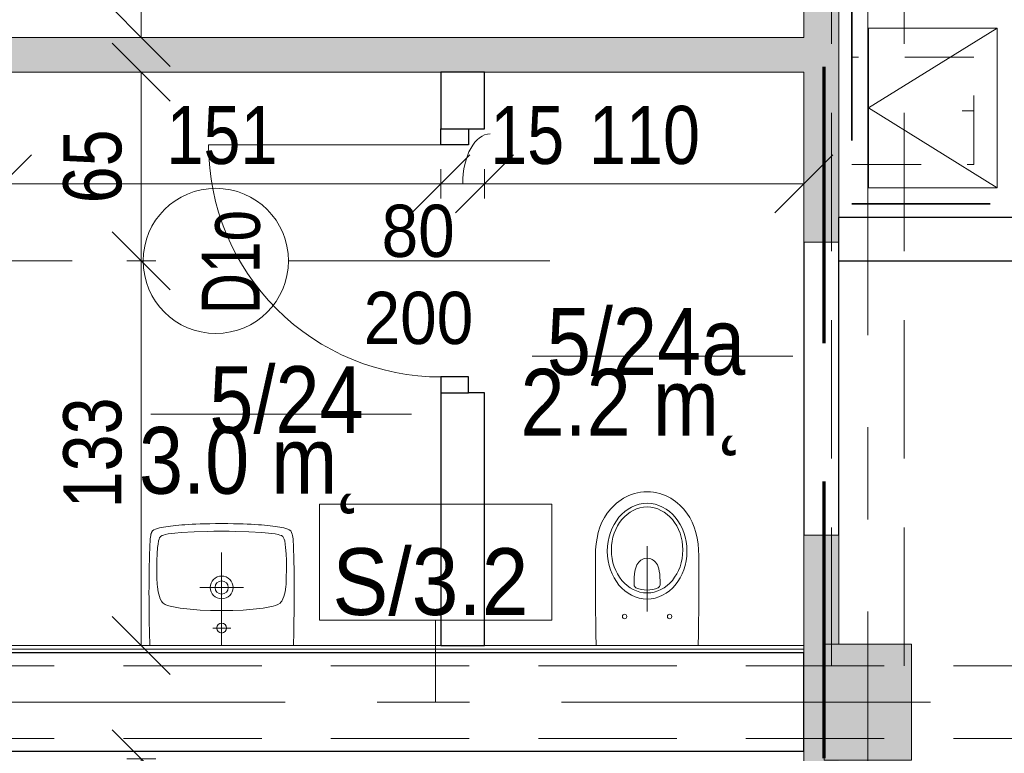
# Model space of a CAD drawing. Header units: centimetres. Extents: x -1631 to 21770, y -8842 to 3590.
# Tile 43 of 87: x -305 to 34, y 391 to 643. Entities that reach past the tile are written whole.
import ezdxf

# ---------------------------------------------------------------- set-up
doc = ezdxf.new("R2010")
doc.units = ezdxf.units.CM
for name, pattern in [('Długa kreska', [142.875, 95.25, -47.625]), ('Hidden', [71.4375, 47.625, -23.8125]), ('Oś', [222.25, 127, -31.75, 31.75, -31.75]), ('Ponad', [39.688, 23.813, -15.875]), ('Ukryte', [71.438, 47.625, -23.813])]:
    doc.linetypes.add(name, pattern=pattern)
for name, color, linetype, lineweight in [('A-ANNO-DIMS', 211, 'Continuous', 13), ('A-ANNO-DIMS-100', 211, 'Continuous', 13), ('A-ANNO-NOTE', 131, 'Continuous', 9), ('A-AREA-IDEN', 2, 'Continuous', 13), ('A-DETL', 90, 'Continuous', 9), ('A-DETL-GENF', 92, 'Continuous', 9), ('A-DETL-HDLN', 90, 'Ukryte', 9), ('A-DETL-MEDM', 33, 'Continuous', 13), ('A-DETL-THIN', 151, 'Continuous', 9), ('A-DOOR', 31, 'Continuous', 13), ('A-FLOR-OVHD', 1, 'Ponad', 9), ('A-WALL', 113, 'Continuous', 13), ('A-WALL-FNSH', 113, 'Continuous', 13), ('A-WALL-IDEN', 211, 'Continuous', 13), ('A-WALL-PATT', 111, 'Continuous', 13), ('P-SANR-FIXT', 6, 'Continuous', 9), ('S-COLS', 52, 'Continuous', 13), ('S-GRID', 1, 'Continuous', 13)]:
    doc.layers.add(name, color=color, linetype=linetype, lineweight=lineweight)
doc.styles.add('Arial', font='arial.ttf', dxfattribs={"width": 0.9, "height": 18})
doc.styles.add('Arial Narrow_5', font='ARIALN.TTF', dxfattribs={"height": 20})
doc.styles.add('Arial_1', font='arial.ttf', dxfattribs={"width": 0.7, "height": 20})
doc.styles.add('Arial_11', font='arial.ttf', dxfattribs={"width": 0.85, "height": 23})
doc.styles.add('Arial_12', font='arial.ttf', dxfattribs={"width": 0.9, "height": 23})
doc.dimstyles.new('Diagonal_1_100__0__wewnętrzne', dxfattribs={"dimscale": 30.48, "dimtxt": 20.468619, "dimasz": 0.656168, "dimexe": 0.164042, "dimexo": 0.0625, "dimgap": 0.032808, "dimtad": 1, "dimdec": 0, "dimdsep": 46, "dimtxsty": 'Arial Narrow_5', "dimblk1": 'OBLIQUE', "dimblk2": 'OBLIQUE', "dimsah": 1, "dimcen": 0.09, "dimazin": 0, "dimtfac": 1, "dimtdec": 4, "dimtix": 1, "dimtmove": 1, "dimatfit": 3, "dimfxl": 0, "dimtvp": 1, "dimtolj": 1, "dimtzin": 0, "dimarcsym": 0})
doc.dimstyles.new('Diagonal_1_100__0__wewnętrzne_1', dxfattribs={"dimscale": 30.48, "dimtxt": 20.468619, "dimasz": 0.656168, "dimexe": 0.164042, "dimexo": 0.0625, "dimgap": 0.032808, "dimtad": 1, "dimdec": 0, "dimdsep": 46, "dimtxsty": 'Arial Narrow_5', "dimblk1": 'OBLIQUE', "dimblk2": 'OBLIQUE', "dimsah": 1, "dimcen": 0.09, "dimazin": 0, "dimtfac": 1, "dimtdec": 4, "dimtix": 1, "dimtmove": 0, "dimatfit": 3, "dimfxl": 0, "dimtvp": 1, "dimtolj": 1, "dimtzin": 0, "dimarcsym": 0})
doc.dimstyles.new('Diagonal_1_100__0__wewnętrzne_2', dxfattribs={"dimscale": 30.48, "dimtxt": 20.468619, "dimasz": 0.656168, "dimexe": 0.164042, "dimexo": 0.0625, "dimgap": 0.032808, "dimtad": 1, "dimdec": 0, "dimdsep": 46, "dimtxsty": 'Arial Narrow_5', "dimblk1": 'OBLIQUE', "dimblk2": 'OBLIQUE', "dimsah": 1, "dimcen": 0.09, "dimazin": 0, "dimtfac": 1, "dimtdec": 4, "dimtix": 1, "dimtmove": 2, "dimatfit": 3, "dimfxl": 0, "dimtvp": 1, "dimtolj": 1, "dimtzin": 0, "dimarcsym": 0})

# ---------------------------------------------------------------- blocks, each defined once
blk = doc.blocks.new('M_Concrete-rengular-Column - 300 x 400mm-1794511-5_piętro III __10_50 m_ - stan projektowany')
at = {"layer": 'S-COLS', "lineweight": 9}
blk.add_hatch(color=254, dxfattribs=at).paths.add_polyline_path([(15, -20), (15, 20), (-15, 20), (-15, -20)], flags=0)
for p, q in [((15, 20), (-15, 20)), ((-15, 20), (-15, -20)), ((15, -20), (15, 20)), ((-15, -20), (15, -20))]:
    blk.add_line(p, q, dxfattribs=at)
blk = doc.blocks.new('DRZWI 1S - automatyczna etykieta - Drzwi 80 _łazienkowe_-2398094-5_piętro III __10_50 m_ - stan projektowany')
at = {"layer": 'A-DETL-GENF'}
for p, q in [((-45.5, 7.5), (-45.5, -2)), ((-40, 7.5), (-45.5, 7.5)), ((-40, -2), (-40, 7.5)), ((45.5, 7.5), (40, 7.5)), ((40, 7.5), (40, -2)), ((45.5, -2), (45.5, 7.5)), ((-45.5, -2), (-40, -2)), ((40, -2), (45.5, -2))]:
    blk.add_line(p, q, dxfattribs=at)
at = {"layer": 'A-DETL-MEDM', "lineweight": 25}
for p, q in [((-40, 7.5), (-45.5, 7.5)), ((-45.5, 7.5), (-45.5, -2)), ((-40, -2), (-40, 7.5)), ((40, -2), (40, 7.5)), ((40, 7.5), (45.5, 7.5)), ((45.5, 7.5), (45.5, -2)), ((-45.5, -2), (-40, -2)), ((45.5, -2), (40, -2))]:
    blk.add_line(p, q, dxfattribs=at)
at = {"layer": 'A-DOOR'}
blk.add_line((40, 7.5), (40, 87.5), dxfattribs=at)
blk.add_arc((40, 7.5), 80, 90, 180, dxfattribs=at)
blk = doc.blocks.new('Miska ustępowa Nova Pro - Type 1-2357339-5_piętro III __10_50 m_ - stan projektowany')
at = {"layer": 'P-SANR-FIXT'}
for p, q in [((7.14, 71.54), (6.17, 71.14)), ((8.15, 71.86), (7.14, 71.54)), ((9.18, 72.13), (8.15, 71.86)), ((10.24, 72.33), (9.18, 72.13)), ((11.35, 72.45), (10.24, 72.33)), ((12.51, 72.5), (11.35, 72.45)), ((13.65, 72.45), (12.51, 72.5)), ((14.76, 72.33), (13.65, 72.45)), ((15.82, 72.13), (14.76, 72.33)), ((16.85, 71.86), (15.82, 72.13)), ((17.86, 71.54), (16.85, 71.86)), ((18.83, 71.14), (17.86, 71.54)), ((1.27, 67.89), (-0.04, 66.56)), ((1.98, 68.53), (1.27, 67.89)), ((2.72, 69.12), (1.98, 68.53)), ((3.54, 69.69), (2.72, 69.12)), ((4.37, 70.21), (3.54, 69.69)), ((5.26, 70.7), (4.37, 70.21)), ((6.17, 71.14), (5.26, 70.7)), ((19.74, 70.7), (18.83, 71.14)), ((20.63, 70.21), (19.74, 70.7)), ((21.46, 69.69), (20.63, 70.21)), ((22.28, 69.12), (21.46, 69.69)), ((23.02, 68.53), (22.28, 69.12)), ((23.73, 67.89), (23.02, 68.53)), ((25.04, 66.56), (23.73, 67.89)), ((-1.2, 65.13), (-2.19, 63.57)), ((-0.04, 66.56), (-1.2, 65.13)), ((26.2, 65.13), (25.04, 66.56)), ((27.19, 63.57), (26.2, 65.13)), ((-3.03, 61.94), (-3.74, 60.22)), ((-2.19, 63.57), (-3.03, 61.94)), ((28.03, 61.94), (27.19, 63.57)), ((28.74, 60.22), (28.03, 61.94)), ((-4.31, 58.39), (-4.73, 56.49)), ((-3.74, 60.22), (-4.31, 58.39)), ((29.31, 58.39), (28.74, 60.22)), ((29.75, 56.49), (29.31, 58.39)), ((-5.05, 54.52), (-5.24, 52.47)), ((-4.73, 56.49), (-5.05, 54.52)), ((30.05, 54.52), (29.75, 56.49)), ((30.24, 52.47), (30.05, 54.52)), ((-5.24, 52.47), (-5.32, 50.35)), ((12.5, 31.27), (12.5, 53.76)), ((30.32, 50.35), (30.24, 52.47)), ((-5.32, 50.35), (-5.32, 42.86)), ((8.96, 47.27), (9.26, 47.81)), ((9.26, 47.81), (9.6, 48.26)), ((9.6, 48.26), (9.97, 48.6)), ((9.97, 48.6), (10.37, 48.9)), ((10.37, 48.9), (10.79, 49.14)), ((10.79, 49.14), (11.21, 49.32)), ((11.21, 49.32), (11.62, 49.44)), ((11.62, 49.44), (12.51, 49.54)), ((12.51, 49.54), (13.38, 49.44)), ((13.38, 49.44), (13.8, 49.32)), ((13.8, 49.32), (14.24, 49.14)), ((14.24, 49.14), (14.63, 48.9)), ((14.63, 48.9), (15.03, 48.6)), ((15.03, 48.6), (15.4, 48.26)), ((15.4, 48.26), (15.74, 47.81)), ((15.74, 47.81), (16.04, 47.27)), ((30.32, 42.86), (30.32, 50.35)), ((8.1, 43.03), (8.2, 44.11)), ((8.2, 44.11), (8.32, 45.08)), ((8.32, 45.08), (8.47, 45.91)), ((8.47, 45.91), (8.69, 46.65)), ((8.69, 46.65), (8.96, 47.27)), ((16.04, 47.27), (16.31, 46.65)), ((16.31, 46.65), (16.53, 45.91)), ((16.53, 45.91), (16.71, 45.08)), ((16.71, 45.08), (16.83, 44.11)), ((16.83, 44.11), (16.9, 43.03)), ((-5.32, 42.86), (-5.29, 35.28)), ((8.05, 41.8), (8.1, 43.03)), ((8.05, 40.44), (8.05, 41.8)), ((16.9, 43.03), (16.95, 41.8)), ((16.95, 41.8), (16.95, 40.44)), ((30.29, 35.28), (30.32, 42.86)), ((8.1, 40.12), (8.05, 40.44)), ((8.22, 39.82), (8.1, 40.12)), ((8.42, 39.58), (8.22, 39.82)), ((8.67, 39.4), (8.42, 39.58)), ((9.6, 39.06), (8.67, 39.4)), ((10.56, 38.79), (9.6, 39.06)), ((11.53, 38.64), (10.56, 38.79)), ((12.51, 38.59), (11.53, 38.64)), ((13.47, 38.64), (12.51, 38.59)), ((14.44, 38.79), (13.47, 38.64)), ((15.4, 39.06), (14.44, 38.79)), ((16.34, 39.4), (15.4, 39.06)), ((16.58, 39.58), (16.34, 39.4)), ((16.78, 39.82), (16.58, 39.58)), ((16.93, 40.12), (16.78, 39.82)), ((16.95, 40.44), (16.93, 40.12)), ((-5.29, 35.28), (-5.24, 31.44)), ((30.27, 31.44), (30.29, 35.28)), ((-5.24, 31.44), (-5.2, 27.52)), ((30.22, 27.52), (30.27, 31.44)), ((-5.2, 27.52), (-5.15, 23.54)), ((30.15, 23.54), (30.22, 27.52)), ((-5.15, 23.54), (-5.05, 19.5)), ((30.05, 19.5), (30.15, 23.54))]:
    blk.add_line(p, q, dxfattribs=at)
for centre in [(4.76, 29.5), (20.24, 29.5)]:
    blk.add_circle(centre, 0.752, dxfattribs=at)
for centre, major_axis, ratio in [((12.5, 52.01), (0, 16.5), 0.830338), ((12.5, 52.42), (0, 14.8), 0.83084)]:
    blk.add_ellipse(centre, major_axis=major_axis, ratio=ratio, dxfattribs=at)
blk = doc.blocks.new('Umywalka koło Nova Pro - Pro 50-2362071-5_piętro III __10_50 m_ - stan projektowany')
at = {"layer": 'P-SANR-FIXT'}
for p, q in [((-1.24, 61.02), (-0.15, 61.13)), ((-0.15, 61.13), (-1.24, 61.02)), ((-0.15, 61.13), (1.05, 61.21)), ((1.05, 61.21), (-0.15, 61.13)), ((1.05, 61.21), (2.3, 61.26)), ((2.3, 61.26), (1.05, 61.21)), ((2.3, 61.26), (3.66, 61.34)), ((3.66, 61.34), (2.3, 61.26)), ((3.66, 61.34), (5.12, 61.39)), ((5.12, 61.39), (3.66, 61.34)), ((5.12, 61.39), (6.72, 61.45)), ((6.72, 61.45), (5.12, 61.39)), ((6.72, 61.45), (8.45, 61.47)), ((8.45, 61.47), (6.72, 61.45)), ((8.45, 61.47), (10.4, 61.5)), ((10.4, 61.5), (8.45, 61.47)), ((10.4, 61.5), (14.63, 61.5)), ((14.63, 61.5), (10.4, 61.5)), ((14.63, 61.5), (16.55, 61.47)), ((16.55, 61.47), (14.63, 61.5)), ((16.55, 61.47), (18.31, 61.45)), ((18.31, 61.45), (16.55, 61.47)), ((18.31, 61.45), (19.88, 61.39)), ((19.88, 61.39), (18.31, 61.45)), ((19.88, 61.39), (21.34, 61.34)), ((21.34, 61.34), (19.88, 61.39)), ((21.34, 61.34), (22.7, 61.26)), ((22.7, 61.26), (21.34, 61.34)), ((22.7, 61.26), (23.98, 61.21)), ((23.98, 61.21), (22.7, 61.26)), ((23.98, 61.21), (25.15, 61.13)), ((25.15, 61.13), (23.98, 61.21)), ((25.15, 61.13), (26.24, 61.02)), ((26.24, 61.02), (25.15, 61.13)), ((-11.92, 57.37), (-11.82, 57.88)), ((-11.82, 57.88), (-11.71, 58.17)), ((-11.6, 58.46), (-11.79, 57.88)), ((-11.71, 58.17), (-11.6, 58.46)), ((-11.6, 58.46), (-11.26, 58.97)), ((-11.26, 58.97), (-11.6, 58.46)), ((-11.26, 58.97), (-10.8, 59.34)), ((-10.8, 59.34), (-11.26, 58.97)), ((-10.8, 59.34), (-10.24, 59.61)), ((-10.24, 59.61), (-10.8, 59.34)), ((-10.24, 59.61), (-9.61, 59.82)), ((-9.61, 59.82), (-10.24, 59.61)), ((-9.61, 59.82), (-8.94, 60.01)), ((-8.94, 60.01), (-9.61, 59.82)), ((-8.94, 60.01), (-8.25, 60.14)), ((-8.25, 60.14), (-8.94, 60.01)), ((-8.25, 60.14), (-7.5, 60.3)), ((-7.5, 60.3), (-8.25, 60.14)), ((-7.53, 57.56), (-6.97, 57.72)), ((-7.5, 60.3), (-6.73, 60.41)), ((-6.73, 60.41), (-7.5, 60.3)), ((-6.97, 57.72), (-5.88, 57.93)), ((-6.73, 60.41), (-5.93, 60.54)), ((-5.93, 60.54), (-6.73, 60.41)), ((-5.93, 60.54), (-5.1, 60.65)), ((-5.1, 60.65), (-5.93, 60.54)), ((-5.88, 57.93), (-3.64, 58.25)), ((-5.1, 60.65), (-4.2, 60.75)), ((-4.2, 60.75), (-5.1, 60.65)), ((-4.2, 60.75), (-3.27, 60.86)), ((-3.27, 60.86), (-4.2, 60.75)), ((-3.64, 58.25), (-1.4, 58.44)), ((-3.27, 60.86), (-2.28, 60.94)), ((-2.28, 60.94), (-3.27, 60.86)), ((-2.28, 60.94), (-1.24, 61.02)), ((-1.24, 61.02), (-2.28, 60.94)), ((-1.4, 58.44), (3.1, 58.68)), ((3.1, 58.68), (7.6, 58.81)), ((7.6, 58.81), (9.86, 58.89)), ((9.86, 58.89), (11.04, 58.92)), ((11.04, 58.92), (11.7, 58.92)), ((11.7, 58.92), (12.5, 58.94)), ((12.5, 58.94), (13.3, 58.92)), ((13.3, 58.92), (13.99, 58.92)), ((13.99, 58.92), (15.14, 58.89)), ((15.14, 58.89), (17.4, 58.81)), ((17.4, 58.81), (21.9, 58.68)), ((21.9, 58.68), (26.4, 58.44)), ((26.24, 61.02), (27.31, 60.94)), ((27.31, 60.94), (26.24, 61.02)), ((26.4, 58.44), (28.64, 58.25)), ((27.31, 60.94), (28.29, 60.86)), ((28.29, 60.86), (27.31, 60.94)), ((28.29, 60.86), (29.23, 60.75)), ((29.23, 60.75), (28.29, 60.86)), ((28.64, 58.25), (30.88, 57.93)), ((29.23, 60.75), (30.1, 60.65)), ((30.1, 60.65), (29.23, 60.75)), ((30.1, 60.65), (30.93, 60.54)), ((30.93, 60.54), (30.1, 60.65)), ((30.88, 57.93), (31.97, 57.72)), ((30.93, 60.54), (31.76, 60.41)), ((31.76, 60.41), (30.93, 60.54)), ((31.76, 60.41), (32.5, 60.3)), ((32.5, 60.3), (31.76, 60.41)), ((31.97, 57.72), (32.53, 57.56)), ((32.5, 60.3), (33.25, 60.14)), ((33.25, 60.14), (32.5, 60.3)), ((33.25, 60.14), (33.97, 60.01)), ((33.97, 60.01), (33.25, 60.14)), ((33.97, 60.01), (34.63, 59.82)), ((34.63, 59.82), (33.97, 60.01)), ((34.63, 59.82), (35.24, 59.61)), ((35.24, 59.61), (34.63, 59.82)), ((35.24, 59.61), (35.8, 59.34)), ((35.8, 59.34), (35.24, 59.61)), ((35.8, 59.34), (36.28, 58.97)), ((36.28, 58.97), (35.8, 59.34)), ((36.28, 58.97), (36.6, 58.46)), ((36.6, 58.46), (36.28, 58.97)), ((36.6, 58.46), (36.82, 57.88)), ((36.82, 57.88), (36.92, 57.37)), ((-12.22, 53.78), (-12.19, 54.44)), ((-12.19, 54.44), (-12.16, 55.08)), ((-12.16, 55.08), (-12.14, 55.72)), ((-12.14, 55.72), (-12.08, 56.31)), ((-12.08, 56.31), (-12, 56.87)), ((-12, 56.87), (-11.92, 57.37)), ((-9.53, 53.32), (-9.39, 54.44)), ((-9.39, 54.44), (-9.21, 55.53)), ((-9.21, 55.53), (-9.05, 56.09)), ((-9.05, 56.09), (-8.86, 56.6)), ((-8.86, 56.6), (-8.7, 56.84)), ((-8.7, 56.84), (-8.51, 57.05)), ((-8.51, 57.05), (-8.03, 57.35)), ((-8.03, 57.35), (-7.53, 57.56)), ((32.53, 57.56), (33.06, 57.35)), ((33.06, 57.35), (33.54, 57.05)), ((33.54, 57.05), (33.73, 56.84)), ((33.73, 56.84), (33.86, 56.6)), ((33.86, 56.6), (34.07, 56.09)), ((34.07, 56.09), (34.21, 55.53)), ((34.21, 55.53), (34.39, 54.44)), ((34.39, 54.44), (34.53, 53.32)), ((36.92, 57.37), (37.03, 56.87)), ((37.03, 56.87), (37.08, 56.31)), ((37.08, 56.31), (37.14, 55.72)), ((37.14, 55.72), (37.16, 55.08)), ((37.16, 55.08), (37.19, 54.44)), ((37.19, 54.44), (37.22, 53.78)), ((-12.35, 50.15), (-12.32, 50.93)), ((-12.32, 50.93), (-12.3, 51.67)), ((-12.3, 51.67), (-12.27, 52.39)), ((-12.27, 52.39), (-12.24, 53.11)), ((-12.24, 53.11), (-12.22, 53.78)), ((-9.79, 48.82), (-9.71, 51.06)), ((-9.71, 51.06), (-9.53, 53.32)), ((12.5, 19.5), (12.5, 51.5)), ((34.53, 53.32), (34.71, 51.06)), ((34.71, 51.06), (34.82, 48.82)), ((37.22, 53.78), (37.24, 53.11)), ((37.24, 53.11), (37.27, 52.39)), ((37.27, 52.39), (37.3, 51.67)), ((37.3, 51.67), (37.32, 50.93)), ((37.32, 50.93), (37.35, 50.15)), ((-12.4, 47.38), (-12.38, 48.56)), ((-12.38, 48.56), (-12.35, 49.38)), ((-12.35, 49.38), (-12.35, 50.15)), ((-9.84, 46.56), (-9.79, 48.82)), ((34.82, 48.82), (34.84, 46.56)), ((37.35, 50.15), (37.35, 49.38)), ((37.35, 49.38), (37.38, 48.56)), ((37.38, 48.56), (37.4, 47.38)), ((-12.46, 44), (-12.43, 44.96)), ((-12.43, 45.89), (-12.4, 46.8)), ((-12.43, 44.96), (-12.43, 45.89)), ((-12.4, 46.8), (-12.4, 47.38)), ((-9.76, 42.06), (-9.84, 46.56)), ((34.84, 46.56), (34.76, 42.06)), ((37.4, 47.38), (37.43, 46.8)), ((37.43, 46.8), (37.43, 45.89)), ((37.43, 45.89), (37.46, 44.96)), ((37.46, 44.96), (37.46, 44)), ((-12.48, 41.31), (-12.46, 42.99)), ((-12.48, 39.63), (-12.48, 41.31)), ((-12.46, 42.99), (-12.46, 44)), ((-9.74, 41.37), (-9.76, 42.06)), ((-9.71, 41.05), (-9.74, 41.37)), ((-9.69, 40.65), (-9.71, 41.05)), ((34.71, 41.05), (34.69, 40.65)), ((34.74, 41.37), (34.71, 41.05)), ((34.76, 42.06), (34.74, 41.37)), ((37.46, 44), (37.48, 42.99)), ((37.48, 42.99), (37.48, 41.31)), ((37.48, 41.31), (37.51, 39.63)), ((-12.51, 37.8), (-12.48, 39.63)), ((-12.48, 35.77), (-12.51, 37.8)), ((-9.61, 39.77), (-9.69, 40.65)), ((-9.37, 38.04), (-9.61, 39.77)), ((-8.91, 36.36), (-9.37, 38.04)), ((20.01, 39.5), (5.01, 39.5)), ((34.37, 38.04), (33.91, 36.36)), ((34.63, 39.77), (34.37, 38.04)), ((34.69, 40.65), (34.63, 39.77)), ((37.51, 39.63), (37.51, 35.77)), ((-12.48, 33.48), (-12.48, 35.77)), ((-8.62, 35.53), (-8.91, 36.36)), ((-8.19, 34.76), (-8.62, 35.53)), ((-7.93, 34.41), (-8.19, 34.76)), ((-7.61, 34.12), (-7.93, 34.41)), ((-6.89, 33.64), (-7.61, 34.12)), ((32.61, 34.12), (31.89, 33.64)), ((32.93, 34.41), (32.61, 34.12)), ((33.19, 34.76), (32.93, 34.41)), ((33.62, 35.53), (33.19, 34.76)), ((33.91, 36.36), (33.62, 35.53)), ((37.51, 35.77), (37.48, 33.48)), ((-12.45, 30.85), (-12.48, 33.48)), ((-12.4, 27.78), (-12.45, 30.85)), ((-6.09, 33.3), (-6.89, 33.64)), ((-5.24, 33.03), (-6.09, 33.3)), ((-3.53, 32.66), (-5.24, 33.03)), ((-1.83, 32.39), (-3.53, 32.66)), ((1.66, 31.99), (-1.83, 32.39)), ((5.15, 31.7), (1.66, 31.99)), ((8.64, 31.56), (5.15, 31.7)), ((10.37, 31.51), (8.64, 31.56)), ((14.63, 31.51), (10.37, 31.51)), ((16.36, 31.56), (14.63, 31.51)), ((19.88, 31.7), (16.36, 31.56)), ((23.34, 31.99), (19.88, 31.7)), ((26.83, 32.39), (23.34, 31.99)), ((28.56, 32.66), (26.83, 32.39)), ((30.26, 33.03), (28.56, 32.66)), ((31.09, 33.3), (30.26, 33.03)), ((31.89, 33.64), (31.09, 33.3)), ((37.45, 30.85), (37.4, 27.78)), ((37.48, 33.48), (37.45, 30.85)), ((-12.32, 24.08), (-12.4, 27.78)), ((37.4, 27.78), (37.32, 24.08)), ((-12.19, 19.5), (-12.32, 24.08)), ((15.72, 25.52), (9.46, 25.52)), ((37.32, 24.08), (37.19, 19.5))]:
    blk.add_line(p, q, dxfattribs=at)
for centre, radius in [((12.51, 39.5), 3.92), ((12.51, 39.5), 2.28), ((12.5, 25.52), 1.72)]:
    blk.add_circle(centre, radius, dxfattribs=at)
blk = doc.blocks.new('DIMBLOCK100-5_piętro III __10_50 m_ - stan projektowany')
at = {"layer": 'A-ANNO-DIMS-100', "transparency": 16777216}
for p, q in [((-262.8, 707.33), (-272.8, 717.33)), ((-267.8, 707.33), (-257.8, 707.33)), ((-262.8, 707.33), (-267.8, 707.33)), ((-262.8, 637.33), (-262.8, 707.33)), ((-262.8, 707.33), (-252.8, 697.33)), ((-262.8, 637.33), (-272.8, 647.33)), ((-267.8, 637.33), (-257.8, 637.33)), ((-262.8, 637.33), (-267.8, 637.33)), ((-262.8, 637.33), (-252.8, 627.33))]:
    blk.add_line(p, q, dxfattribs=at)
at = {"layer": 'A-ANNO-DIMS-100', "color": 0, "transparency": 16777216, "insert": (-289.65, 659.65), "char_height": 20, "width": 30.4105, "attachment_point": 1, "rotation": 90, "line_spacing_factor": 0.974696, "style": 'Arial Narrow_5'}
blk.add_mtext('70', dxfattribs=at)
blk = doc.blocks.new('_Oblique')
at = {"color": 0, "linetype": 'ByBlock', "lineweight": -2}
blk.add_line((-0.5, -0.5), (0.5, 0.5), dxfattribs=at)
blk = doc.blocks.new('METKA_POMIESZCZENIA2 - Krótka - bez ramki 2-2396683-5_piętro III __10_50 m_ - stan projektowany')
at = {"layer": 'A-AREA-IDEN'}
blk.add_line((0.0976, 0), (-0.8, 0), dxfattribs=at)
blk = doc.blocks.new('DIMBLOCK126-5_piętro III __10_50 m_ - stan projektowany')
at = {"layer": 'A-ANNO-DIMS-100', "transparency": 16777216}
for p, q in [((-262.8, 388.83), (-272.8, 398.83)), ((-267.8, 388.83), (-257.8, 388.83)), ((-262.8, 388.83), (-267.8, 388.83)), ((-262.8, 242.33), (-262.8, 388.83)), ((-262.8, 388.83), (-252.8, 378.83)), ((-262.8, 242.33), (-272.8, 252.33)), ((-267.8, 242.33), (-257.8, 242.33)), ((-262.8, 242.33), (-267.8, 242.33)), ((-262.8, 242.33), (-252.8, 232.33))]:
    blk.add_line(p, q, dxfattribs=at)
at = {"layer": 'A-ANNO-DIMS-100', "color": 0, "transparency": 16777216, "insert": (-289.65, 285.47), "char_height": 20, "width": 45.6158, "attachment_point": 1, "rotation": 90, "line_spacing_factor": 0.974696, "style": 'Arial Narrow_5'}
blk.add_mtext('147', dxfattribs=at)
blk = doc.blocks.new('DIMBLOCK127-5_piętro III __10_50 m_ - stan projektowany')
at = {"layer": 'A-ANNO-DIMS-100', "transparency": 16777216}
for p, q in [((-262.8, 560.33), (-272.8, 570.33)), ((-257.8, 560.33), (-267.8, 560.33)), ((-262.8, 427.83), (-262.8, 560.33)), ((-262.8, 560.33), (-252.8, 550.33)), ((-262.8, 560.33), (-257.8, 560.33)), ((-262.8, 427.83), (-272.8, 437.83)), ((-267.8, 427.83), (-257.8, 427.83)), ((-262.8, 427.83), (-267.8, 427.83)), ((-262.8, 427.83), (-252.8, 417.83))]:
    blk.add_line(p, q, dxfattribs=at)
at = {"layer": 'A-ANNO-DIMS-100', "color": 0, "transparency": 16777216, "insert": (-289.65, 475.07), "char_height": 20, "width": 45.6158, "attachment_point": 1, "rotation": 90, "line_spacing_factor": 0.974696, "style": 'Arial Narrow_5'}
blk.add_mtext('133', dxfattribs=at)
blk = doc.blocks.new('DIMBLOCK128-5_piętro III __10_50 m_ - stan projektowany')
at = {"layer": 'A-ANNO-DIMS-100', "transparency": 16777216}
for p, q in [((-262.8, 625.33), (-272.8, 635.33)), ((-267.8, 625.33), (-257.8, 625.33)), ((-262.8, 625.33), (-267.8, 625.33)), ((-262.8, 560.33), (-262.8, 625.33)), ((-262.8, 625.33), (-252.8, 615.33)), ((-262.8, 560.33), (-272.8, 570.33)), ((-257.8, 560.33), (-267.8, 560.33)), ((-262.8, 560.33), (-252.8, 550.33)), ((-262.8, 560.33), (-257.8, 560.33))]:
    blk.add_line(p, q, dxfattribs=at)
at = {"layer": 'A-ANNO-DIMS-100', "color": 0, "transparency": 16777216, "insert": (-289.65, 580.15), "char_height": 20, "width": 30.4105, "attachment_point": 1, "rotation": 90, "line_spacing_factor": 0.974696, "style": 'Arial Narrow_5'}
blk.add_mtext('65', dxfattribs=at)
blk = doc.blocks.new('DIMBLOCK143-5_piętro III __10_50 m_ - stan projektowany')
at = {"layer": 'A-ANNO-DIMS-100', "transparency": 16777216}
for p, q in [((-144.62, 586.87), (-134.62, 596.87)), ((-34.62, 586.87), (-24.62, 596.87)), ((-144.62, 581.87), (-144.62, 591.87)), ((-34.62, 581.87), (-34.62, 591.87)), ((-144.62, 586.87), (-154.62, 576.87)), ((-34.62, 586.87), (-144.62, 586.87)), ((-144.62, 586.87), (-144.62, 581.87)), ((-34.62, 586.87), (-44.62, 576.87)), ((-34.62, 586.87), (-34.62, 581.87))]:
    blk.add_line(p, q, dxfattribs=at)
at = {"layer": 'A-ANNO-DIMS-100', "color": 0, "transparency": 16777216, "insert": (-108.63, 613.72), "char_height": 20, "width": 45.6158, "attachment_point": 1, "line_spacing_factor": 0.974696, "style": 'Arial Narrow_5'}
blk.add_mtext('110', dxfattribs=at)
blk = doc.blocks.new('DIMBLOCK144-5_piętro III __10_50 m_ - stan projektowany')
at = {"layer": 'A-ANNO-DIMS-100', "transparency": 16777216}
for p, q in [((-159.62, 586.87), (-149.62, 596.87)), ((-144.62, 586.87), (-134.62, 596.87)), ((-159.62, 581.87), (-159.62, 591.87)), ((-144.62, 581.87), (-144.62, 591.87)), ((-159.62, 586.87), (-169.62, 576.87)), ((-144.62, 586.87), (-159.62, 586.87)), ((-159.62, 586.87), (-159.62, 581.87)), ((-144.62, 586.87), (-154.62, 576.87)), ((-144.62, 586.87), (-144.62, 581.87))]:
    blk.add_line(p, q, dxfattribs=at)
blk.add_ellipse((-142.65, 586.87), major_axis=(0, 17.24), ratio=0.549291, start_param=0, end_param=1.570796, dxfattribs=at)
at = {"layer": 'A-ANNO-DIMS-100', "color": 0, "transparency": 16777216, "insert": (-142.65, 613.72), "char_height": 20, "width": 30.4105, "attachment_point": 1, "line_spacing_factor": 0.974696, "style": 'Arial Narrow_5'}
blk.add_mtext('15', dxfattribs=at)
blk = doc.blocks.new('DIMBLOCK145-5_piętro III __10_50 m_ - stan projektowany')
at = {"layer": 'A-ANNO-DIMS-100', "transparency": 16777216}
for p, q in [((-310.62, 586.87), (-300.62, 596.87)), ((-159.62, 586.87), (-149.62, 596.87)), ((-310.62, 581.87), (-310.62, 591.87)), ((-159.62, 581.87), (-159.62, 591.87)), ((-310.62, 586.87), (-320.62, 576.87)), ((-159.62, 586.87), (-310.62, 586.87)), ((-310.62, 586.87), (-310.62, 581.87)), ((-159.62, 586.87), (-169.62, 576.87)), ((-159.62, 586.87), (-159.62, 581.87))]:
    blk.add_line(p, q, dxfattribs=at)
at = {"layer": 'A-ANNO-DIMS-100', "color": 0, "transparency": 16777216, "insert": (-254.13, 613.72), "char_height": 20, "width": 45.6158, "attachment_point": 1, "line_spacing_factor": 0.974696, "style": 'Arial Narrow_5'}
blk.add_mtext('151', dxfattribs=at)
blk = doc.blocks.new('ET sciana_AT7 - 10mm-2270614-5_piętro III __10_50 m_ - stan projektowany')
at = {"layer": 'A-WALL-IDEN'}
for p, q in [((-0.4, 0.196875), (0.4, 0.196875)), ((-0.4, -0.203125), (-0.4, 0.196875)), ((0.4, 0.196875), (0.4, -0.203125)), ((-0.4, -0.203125), (0.4, -0.203125))]:
    blk.add_line(p, q, dxfattribs=at)

msp = doc.modelspace()

# ---------------------------------------------------------------- hatches: boundary and pattern name
at = {"layer": 'A-WALL-PATT'}
h = msp.add_hatch(color=9, dxfattribs=at)
h.paths.add_polyline_path([(-22.62, 122.33), (-22.62, 388.33), (-27.62, 388.33), (-27.62, 428.33), (-22.62, 428.33), (-22.62, 465.83), (-34.62, 465.83), (-34.62, 122.33)], flags=0)
h.paths.add_polyline_path([(-34.62, 566.83), (-22.62, 566.83), (-22.62, 873.33), (-27.62, 873.33), (-27.62, 903.33), (-22.62, 903.33), (-22.62, 908.33), (-34.62, 908.33), (-34.62, 625.33)], flags=0)
msp.add_hatch(color=9, dxfattribs=at).paths.add_polyline_path([(-34.62, 625.33), (-34.62, 637.33), (-310.62, 637.33), (-310.62, 625.33)], flags=0)

# ---------------------------------------------------------------- linework, layer by layer
at = {"layer": 'A-ANNO-NOTE', "lineweight": 13}
for p, q in [((-286.62, 560.33), (-376.62, 560.33)), ((-286.62, 560.33), (-376.62, 560.33)), ((-122.12, 560.33), (-212.12, 560.33)), ((-122.12, 560.33), (-212.12, 560.33))]:
    msp.add_line(p, q, dxfattribs=at)
msp.add_circle((-237.12, 560.33), 25, dxfattribs=at)
at = {"layer": 'A-DETL', "linetype": 'Długa kreska', "lineweight": 70}
msp.add_line((-27.62, 103.33), (-27.62, 800.33), dxfattribs=at)
at = {"layer": 'A-DETL', "linetype": 'Hidden', "lineweight": 35}
for p, q in [((-18.11, 792.33), (-18.11, 580)), ((-18.11, 580), (279.88, 580))]:
    msp.add_line(p, q, dxfattribs=at)
at = {"layer": 'A-DETL-HDLN'}
for p, q in [((-25.12, 420.83), (-25.12, 2793.33)), ((-0.12, 420.83), (-0.12, 2793.33)), ((-1197.62, 420.83), (1172.38, 420.83)), ((-1197.62, 395.83), (1172.38, 395.83))]:
    msp.add_line(p, q, dxfattribs=at)
at = {"layer": 'A-DETL-THIN'}
for p, q in [((-12.36, 640.5), (-12.36, 585.5)), ((31.89, 640.5), (-12.36, 640.5)), ((-12.36, 613), (31.89, 640.5)), ((31.89, 585.5), (31.89, 640.5)), ((-12.36, 613), (31.89, 585.5)), ((23.89, 612), (19.89, 612)), ((-12.36, 585.5), (31.89, 585.5))]:
    msp.add_line(p, q, dxfattribs=at)
at = {"layer": 'A-FLOR-OVHD'}
for p, q in [((-18.11, 630.5), (-18.11, 593.5)), ((23.89, 630.5), (-18.11, 630.5)), ((23.89, 593.5), (23.89, 630.5)), ((-18.11, 593.5), (23.89, 593.5))]:
    msp.add_line(p, q, dxfattribs=at)
at = {"layer": 'A-WALL', "lineweight": 9}
for p, q in [((-34.62, 896.33), (-34.62, 637.33)), ((-22.62, 575.33), (-22.62, 797.33)), ((-34.62, 637.33), (-310.62, 637.33)), ((-310.62, 625.33), (-34.62, 625.33)), ((-34.62, 625.33), (-34.62, 566.83)), ((-34.62, 465.83), (-34.62, 122.33)), ((-22.62, 428.33), (-22.62, 465.83))]:
    msp.add_line(p, q, dxfattribs=at)
at = {"layer": 'A-WALL', "color": 7, "lineweight": 25}
for p, q in [((-144.62, 625.33), (-159.62, 625.33)), ((-159.62, 625.33), (-159.62, 605.83)), ((-144.62, 605.83), (-144.62, 625.33)), ((-150.12, 605.83), (-144.62, 605.83)), ((285.38, 575.33), (-22.62, 575.33)), ((-22.62, 465.83), (-22.62, 575.33)), ((-34.62, 566.83), (-34.62, 465.83)), ((-22.62, 560.33), (285.38, 560.33)), ((-159.62, 514.83), (-159.62, 427.83)), ((-144.62, 514.83), (-150.12, 514.83)), ((-144.62, 427.83), (-144.62, 514.83)), ((-159.62, 427.83), (-144.62, 427.83)), ((-34.62, 425.33), (-310.62, 425.33)), ((-34.62, 391.33), (-34.62, 425.33)), ((-34.62, 391.33), (-310.62, 391.33))]:
    msp.add_line(p, q, dxfattribs=at)
at = {"layer": 'A-WALL'}
for p, q in [((-34.62, 566.83), (-22.62, 566.83)), ((-22.62, 465.83), (-34.62, 465.83)), ((-34.62, 426.58), (-310.62, 426.58))]:
    msp.add_line(p, q, dxfattribs=at)
at = {"layer": 'A-WALL-FNSH', "color": 250, "lineweight": 9}
msp.add_line((-34.62, 427.83), (-310.62, 427.83), dxfattribs=at)
at = {"layer": 'A-WALL-IDEN'}
msp.add_line((-161.43, 408.33), (-161.43, 436.52), dxfattribs=at)
at = {"layer": 'S-GRID', "linetype": 'Oś'}
for p, q in [((-12.62, 2884.27), (-12.62, 27.13)), ((1342.46, 408.33), (-1368.76, 408.33))]:
    msp.add_line(p, q, dxfattribs=at)

# ---------------------------------------------------------------- block references
at = {"layer": 'A-AREA-IDEN', "xscale": 99.99999999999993, "yscale": 99.99999999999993, "zscale": 99.99999999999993}
for p in [(-48.16, 527.51), (-179.55, 507.51)]:
    msp.add_blockref('METKA_POMIESZCZENIA2 - Krótka - bez ramki 2-2396683-5_piętro III __10_50 m_ - stan projektowany', p, dxfattribs=at)
at = {"layer": 'A-DOOR', "rotation": 90.00000000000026}
msp.add_blockref('DRZWI 1S - automatyczna etykieta - Drzwi 80 _łazienkowe_-2398094-5_piętro III __10_50 m_ - stan projektowany', (-152.12, 560.33), dxfattribs=at)
at = {"layer": 'A-WALL-IDEN', "xscale": 99.99999999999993, "yscale": 99.99999999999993, "zscale": 99.99999999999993}
msp.add_blockref('ET sciana_AT7 - 10mm-2270614-5_piętro III __10_50 m_ - stan projektowany', (-161.43, 456.83), dxfattribs=at)
at = {"layer": 'P-SANR-FIXT'}
for name, p in [('Miska ustępowa Nova Pro - Type 1-2357339-5_piętro III __10_50 m_ - stan projektowany', (-101.12, 408.33)), ('Umywalka koło Nova Pro - Pro 50-2362071-5_piętro III __10_50 m_ - stan projektowany', (-247.62, 408.33))]:
    msp.add_blockref(name, p, dxfattribs=at)
at = {"layer": 'S-COLS', "lineweight": 9}
msp.add_blockref('M_Concrete-rengular-Column - 300 x 400mm-1794511-5_piętro III __10_50 m_ - stan projektowany', (-12.62, 408.33), dxfattribs=at)

# ---------------------------------------------------------------- texts
at = {"layer": 'A-ANNO-NOTE', "lineweight": 211, "insert": (-231.83, 559.93), "char_height": 20, "width": 37.03, "attachment_point": 5, "rotation": 90, "line_spacing_factor": 0.936439, "style": 'Arial_1'}
msp.add_mtext('\\pt88.9,177.8,266.7,355.6,444.5,533.4,622.3,711.2,800.1,889,977.9,1066.8,1155.7,1244.6,1333.5,1422.4,1511.3,1600.2,1689.1,1778,1866.9,1955.8,2044.7,2133.6,2222.5,2311.4,2400.3,2489.2,2578.1,2667,2755.9,2844.8;D1o', dxfattribs=at)
at = {"layer": 'A-ANNO-NOTE', "lineweight": 211, "char_height": 18, "attachment_point": 5, "line_spacing_factor": 0.936439, "style": 'Arial'}
for s, insert, width in [('\\pt114.3,228.6,342.9,457.2,571.5,685.8,800.1,914.4,1028.7,1143,1257.3,1371.6,1485.9,1600.2,1714.5,1828.8,1943.1,2057.4,2171.7,2286,2400.3,2514.6,2628.9,2743.2,2857.5,2971.8,3086.1,3200.4,3314.7,3429,3543.3,3657.6;80', (-167.45, 570.56), 25.65), ('\\pt114.3,228.6,342.9,457.2,571.5,685.8,800.1,914.4,1028.7,1143,1257.3,1371.6,1485.9,1600.2,1714.5,1828.8,1943.1,2057.4,2171.7,2286,2400.3,2514.6,2628.9,2743.2,2857.5,2971.8,3086.1,3200.4,3314.7,3429,3543.3,3657.6;200', (-167.36, 540.56), 38.07), ('\\pt114.3,228.6,342.9,457.2,571.5,685.8,800.1,914.4,1028.7,1143,1257.3,1371.6,1485.9,1600.2,1714.5,1828.8,1943.1,2057.4,2171.7,2286,2400.3,2514.6,2628.9,2743.2,2857.5,2971.8,3086.1,3200.4,3314.7,3429,3543.3,3657.6;200', (-167.36, 540.56), 38.07)]:
    msp.add_mtext(s, dxfattribs=dict(at, insert=insert, width=width))
at = {"layer": 'A-AREA-IDEN', "char_height": 23, "line_spacing_factor": 0.936439, "style": 'Arial_11'}
for s, insert, width, attachment_point in [('\\pt84.99995,169.9999,255.00008,340.00003,424.99998,509.99993,595.00011,680.00006,765.00001,849.99996,934.99991,1020.00009,1105.00004,1189.99999,1274.99994,1359.99989,1445.00007,1530.00002,1614.99997,1699.99992,1785.0001,1870.00005,1955,2039.99995,2124.9999,2210.00008,2295.00003,2379.99998,2464.99993,2550.00011,2635.00006,2720.00001;5/24a', (-54.82, 520.73), 68, 9), ('\\pt84.99995,169.9999,255.00008,340.00003,424.99998,509.99993,595.00011,680.00006,765.00001,849.99996,934.99991,1020.00009,1105.00004,1189.99999,1274.99994,1359.99989,1445.00007,1530.00002,1614.99997,1699.99992,1785.0001,1870.00005,1955,2039.99995,2124.9999,2210.00008,2295.00003,2379.99998,2464.99993,2550.00011,2635.00006,2720.00001;5/24', (-186.2, 500.73), 52.87, 9), ('\\pt84.99995,169.9999,255.00008,340.00003,424.99998,509.99993,595.00011,680.00006,765.00001,849.99996,934.99991,1020.00009,1105.00004,1189.99999,1274.99994,1359.99989,1445.00007,1530.00002,1614.99997,1699.99992,1785.0001,1870.00005,1955,2039.99995,2124.9999,2210.00008,2295.00003,2379.99998,2464.99993,2550.00011,2635.00006,2720.00001;2.2 m˛', (-54.82, 523.12), 76.5, 3), ('\\pt84.99995,169.9999,255.00008,340.00003,424.99998,509.99993,595.00011,680.00006,765.00001,849.99996,934.99991,1020.00009,1105.00004,1189.99999,1274.99994,1359.99989,1445.00007,1530.00002,1614.99997,1699.99992,1785.0001,1870.00005,1955,2039.99995,2124.9999,2210.00008,2295.00003,2379.99998,2464.99993,2550.00011,2635.00006,2720.00001;3.0 m˛', (-186.2, 503.12), 76.5, 3)]:
    msp.add_mtext(s, dxfattribs=dict(at, insert=insert, width=width, attachment_point=attachment_point))
at = {"layer": 'A-WALL-IDEN', "insert": (-163.24, 449.68), "char_height": 23, "width": 67.32, "attachment_point": 5, "line_spacing_factor": 0.936439, "style": 'Arial_12'}
msp.add_mtext('\\pt114.30011,228.59999,342.9001,457.19998,571.50009,685.79997,800.10008,914.39996,1028.70007,1142.99995,1257.30006,1371.59994,1485.90005,1600.19993,1714.50004,1828.79992,1943.10003,2057.39991,2171.70002,2285.9999,2400.30001,2514.59989,2628.9,2743.20011,2857.49999,2971.8001,3086.09998,3200.40009,3314.69997,3429.00008,3543.29996,3657.60007;S/3.2', dxfattribs=at)

# ---------------------------------------------------------------- dimensions: what is measured, and where the dimension line sits
at = {"layer": 'A-ANNO-DIMS'}
for base, p1, p2, override, picture, middle in [((-262.8, 707.33), (-267.8, 637.33), (-267.8, 707.33), {"dimpost": '<>', "dimfxl": 70}, 'DIMBLOCK100-5_piętro III __10_50 m_ - stan projektowany', (-274.01, 672.33)), ((-262.8, 625.33), (-257.8, 560.33), (-267.8, 625.33), {"dimpost": '<>', "dimfxl": 65.764732}, 'DIMBLOCK128-5_piętro III __10_50 m_ - stan projektowany', (-274.01, 592.83)), ((-262.79823187, 560.32555458), (-267.79823187, 427.82555458), (-257.79823187, 560.32555458), {"dimpost": '<>', "dimfxl": 132.876823}, 'DIMBLOCK127-5_piętro III __10_50 m_ - stan projektowany', (-274.00969168, 494.07555458))]:
    dim = msp.add_linear_dim(base=base, p1=p1, p2=p2, angle=90, dimstyle='Diagonal_1_100__0__wewnętrzne_1', override=override, dxfattribs=at)
    dim.commit()
    dim.dimension.update_dxf_attribs({"geometry": picture, "text_midpoint": middle})
for base, p1, p2, override, picture, middle in [((-310.62, 586.87), (-159.62, 581.87), (-310.62, 581.87), {"dimpost": '<>', "dimfxl": 151}, 'DIMBLOCK145-5_piętro III __10_50 m_ - stan projektowany', (-235.12, 598.08)), ((-144.62, 586.87), (-34.62, 581.87), (-144.62, 581.87), {"dimpost": '<>', "dimfxl": 110}, 'DIMBLOCK143-5_piętro III __10_50 m_ - stan projektowany', (-89.62, 598.08))]:
    dim = msp.add_linear_dim(base=base, p1=p1, p2=p2, dimstyle='Diagonal_1_100__0__wewnętrzne_1', override=override, dxfattribs=at)
    dim.commit()
    dim.dimension.update_dxf_attribs({"geometry": picture, "text_midpoint": middle})
dim = msp.add_linear_dim(base=(-159.62, 586.87), p1=(-144.62, 581.87), p2=(-159.62, 581.87), dimstyle='Diagonal_1_100__0__wewnętrzne', override={"dimpost": '<>', "dimfxl": 15}, dxfattribs=at)
dim.commit()
dim.dimension.update_dxf_attribs({"geometry": 'DIMBLOCK144-5_piętro III __10_50 m_ - stan projektowany', "text_midpoint": (-127.45, 600.38), "dimtype": 160, "text_rotation": 360})
dim = msp.add_linear_dim(base=(-262.79823187, 388.82555458), p1=(-267.79823187, 242.32555458), p2=(-267.79823187, 388.82555458), angle=90, dimstyle='Diagonal_1_100__0__wewnętrzne_2', override={"dimpost": '<>', "dimfxl": 146.5}, dxfattribs=at)
dim.commit()
dim.dimension.update_dxf_attribs({"geometry": 'DIMBLOCK126-5_piętro III __10_50 m_ - stan projektowany', "text_midpoint": (-276.31307553, 308.27455474), "dimtype": 160, "text_rotation": 90})

doc.saveas('drawing.dxf')
